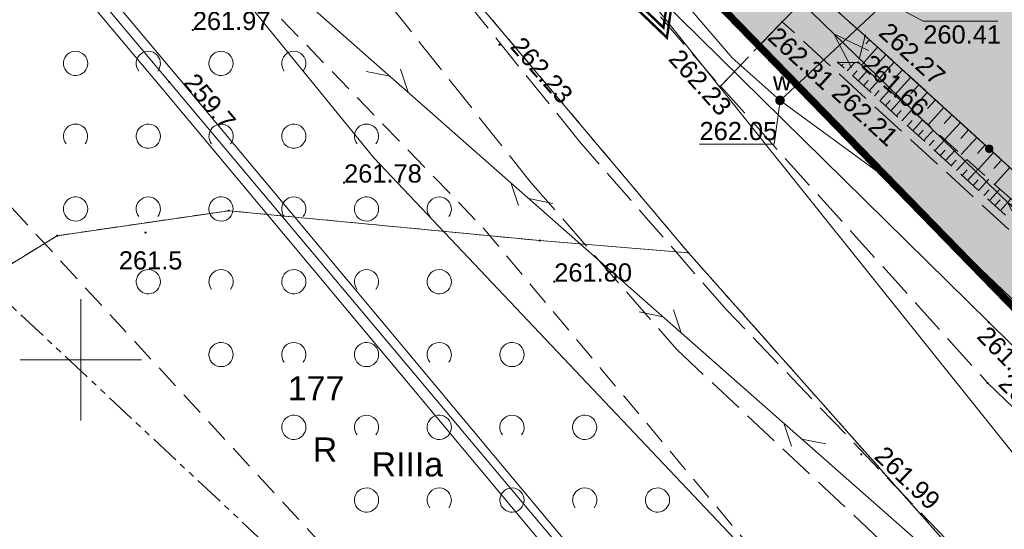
# Model space of a CAD drawing. Header units: metres. Extents: x 7427040 to 7427559, y 5541084 to 5541580.
# Tile 33 of 97: x 7427147 to 7427188, y 5541343 to 5541364. Entities that reach past the tile are written whole.
import ezdxf
from ezdxf.enums import TextEntityAlignment as Align

# ---------------------------------------------------------------- set-up
doc = ezdxf.new("R2010")
doc.units = ezdxf.units.M
doc.header["$MEASUREMENT"] = 0
for name, pattern in [('( Phantom )', [2.5, 1.25, -0.25, 0.25, -0.25, 0.25, -0.25]), ('DASHED2', [0.375, 0.25, -0.125]), ('PRZER1-1', [1, 0.5, -0.5]), ('PRZER2-1', [1.5, 1, -0.5]), ('PRZER3-1', [2, 1.5, -0.5]), ('PRZER3-2', [2.5, 1.5, -1])]:
    doc.linetypes.add(name, pattern=pattern)
doc.layers.get('0').update_dxf_attribs({"color": 4})
for name, color, linetype, lineweight in [('__OPISY', 7, 'Continuous', 0), ('_PZT_NAWIERZCHNIE_L', 7, 'Continuous', 13), ('A_granica terenu do wniosku o ULICP', 151, 'DASHED2', 40), ('E_gn_typ', 1, 'Continuous', 30), ('GEPPGD', 7, 'Continuous', 13), ('GESDZI', 7, 'Continuous', 13), ('GESDZI_O', 7, 'Continuous', 13), ('GESJOB', 7, 'Continuous', 30), ('GESKKL_O', 82, 'Continuous', 13), ('GESUZY', 96, 'Continuous', 13), ('GESUZY_O', 96, 'Continuous', 13), ('GOSRBG', 7, 'Continuous', 13), ('GSLKOG', 7, 'Continuous', 30), ('GSPWPN', 7, 'Continuous', 13), ('GSPWPN_O', 7, 'Continuous', 13), ('GSPWPS', 7, 'Continuous', 13), ('GSPWPS_O', 7, 'Continuous', 13), ('GSSKOA', 7, 'Continuous', 13), ('GSSZAD', 7, 'Continuous', 13), ('GSSZSN', 7, 'Continuous', 13), ('GULEPR', 1, 'Continuous', 13), ('GULLOB', 7, 'Continuous', 30), ('GULTPR', 30, 'Continuous', 13), ('GULWPR', 5, 'Continuous', 13), ('GUPPRZ', 7, 'Continuous', 13), ('GUPPRZ_O', 7, 'Continuous', 13), ('GUPWZA', 5, 'Continuous', 13), ('GUPWZA_O', 5, 'Continuous', 13), ('Ramka sekcyjna', 224, 'Continuous', 13)]:
    doc.layers.add(name, color=color, linetype=linetype, lineweight=lineweight)
doc.layers.add('A_chodniki_H', color=253, linetype='Continuous', lineweight=13, transparency=0.3)
doc.layers.add('A_tereny zielone', color=73, linetype='Continuous', lineweight=13, transparency=0.7)
doc.styles.add('Arial', font='arial.ttf')
doc.styles.add('GN_atrybuty', font='simplex.shx', dxfattribs={"width": 0.8})

# ---------------------------------------------------------------- blocks, each defined once
blk = doc.blocks.new('D_GEPPGD1_2')
at = {"lineweight": -2, "extrusion": (0, 0, -1)}
blk.add_hatch(color=0, dxfattribs=at).paths.add_polyline_path([(0, -0.045), (-0.013906, -0.042798), (-0.02645, -0.036406), (-0.036406, -0.02645), (-0.042798, -0.013906), (-0.045, 0), (-0.042798, 0.013906), (-0.036406, 0.02645), (-0.02645, 0.036406), (-0.013906, 0.042798), (0, 0.045), (0.013906, 0.042798), (0.02645, 0.036406), (0.036406, 0.02645), (0.042798, 0.013906), (0.045, 0), (0.042798, -0.013906), (0.036406, -0.02645), (0.02645, -0.036406), (0.013906, -0.042798)])
blk = doc.blocks.new('D_GUPPRZ1')
at = {"lineweight": -2, "extrusion": (0, 0, -1)}
blk.add_hatch(color=0, dxfattribs=at).paths.add_polyline_path([(0, -0.045), (-0.011647, -0.043467), (-0.0225, -0.038971), (-0.03182, -0.03182), (-0.038971, -0.0225), (-0.043467, -0.011647), (-0.045, 0), (-0.043467, 0.011647), (-0.038971, 0.0225), (-0.03182, 0.03182), (-0.0225, 0.038971), (-0.011647, 0.043467), (0, 0.045), (0.011647, 0.043467), (0.0225, 0.038971), (0.03182, 0.03182), (0.038971, 0.0225), (0.043467, 0.011647), (0.045, 0), (0.043467, -0.011647), (0.038971, -0.0225), (0.03182, -0.03182), (0.0225, -0.038971), (0.011647, -0.043467)])
blk = doc.blocks.new('D_GUPWZA1')
at = {"lineweight": -2, "extrusion": (0, 0, -1)}
blk.add_hatch(color=0, dxfattribs=at).paths.add_polyline_path([(0, -0.2), (-0.051764, -0.193185), (-0.1, -0.173205), (-0.141421, -0.141421), (-0.173205, -0.1), (-0.193185, -0.051764), (-0.2, 0), (-0.193185, 0.051764), (-0.173205, 0.1), (-0.141421, 0.141421), (-0.1, 0.173205), (-0.051764, 0.193185), (0, 0.2), (0.051764, 0.193185), (0.1, 0.173205), (0.141421, 0.141421), (0.173205, 0.1), (0.193185, 0.051764), (0.2, 0), (0.193185, -0.051764), (0.173205, -0.1), (0.141421, -0.141421), (0.1, -0.173205), (0.051764, -0.193185)])
blk = doc.blocks.new('D_GSPWPS1')
at = {"lineweight": -2, "extrusion": (0, 0, -1)}
blk.add_hatch(color=0, dxfattribs=at).paths.add_polyline_path([(0, -0.045), (-0.011647, -0.043467), (-0.0225, -0.038971), (-0.03182, -0.03182), (-0.038971, -0.0225), (-0.043467, -0.011647), (-0.045, 0), (-0.043467, 0.011647), (-0.038971, 0.0225), (-0.03182, 0.03182), (-0.0225, 0.038971), (-0.011647, 0.043467), (0, 0.045), (0.011647, 0.043467), (0.0225, 0.038971), (0.03182, 0.03182), (0.038971, 0.0225), (0.043467, 0.011647), (0.045, 0), (0.043467, -0.011647), (0.038971, -0.0225), (0.03182, -0.03182), (0.0225, -0.038971), (0.011647, -0.043467)])
blk = doc.blocks.new('D_GSPWPN1')
at = {"lineweight": -2, "extrusion": (0, 0, -1)}
blk.add_hatch(color=0, dxfattribs=at).paths.add_polyline_path([(0, -0.045), (-0.011647, -0.043467), (-0.0225, -0.038971), (-0.03182, -0.03182), (-0.038971, -0.0225), (-0.043467, -0.011647), (-0.045, 0), (-0.043467, 0.011647), (-0.038971, 0.0225), (-0.03182, 0.03182), (-0.0225, 0.038971), (-0.011647, 0.043467), (0, 0.045), (0.011647, 0.043467), (0.0225, 0.038971), (0.03182, 0.03182), (0.038971, 0.0225), (0.043467, 0.011647), (0.045, 0), (0.043467, -0.011647), (0.038971, -0.0225), (0.03182, -0.03182), (0.0225, -0.038971), (0.011647, -0.043467)])
blk = doc.blocks.new('D_SUTP1')
at = {"color": 0, "lineweight": -2, "flags": 128}
for points in [[(0.9325, 0), (0.0675, 0.5)], [(-0.0675, 0), (-0.9325, -0.5)]]:
    blk.add_lwpolyline(points, dxfattribs=at)
blk = doc.blocks.new('D_KOLO')
at = {"lineweight": -2, "extrusion": (0, 0, -1)}
blk.add_hatch(color=0, dxfattribs=at).paths.add_polyline_path([(0, -0.175), (-0.045293, -0.169037), (-0.0875, -0.151554), (-0.123744, -0.123744), (-0.151554, -0.0875), (-0.169037, -0.045293), (-0.175, 0), (-0.169037, 0.045293), (-0.151554, 0.0875), (-0.123744, 0.123744), (-0.0875, 0.151554), (-0.045293, 0.169037), (0, 0.175), (0.045293, 0.169037), (0.0875, 0.151554), (0.123744, 0.123744), (0.151554, 0.0875), (0.169037, 0.045293), (0.175, 0), (0.169037, -0.045293), (0.151554, -0.0875), (0.123744, -0.123744), (0.0875, -0.151554), (0.045293, -0.169037)])
blk = doc.blocks.new('D_SUEP1')
at = {"color": 0, "lineweight": -2, "flags": 128}
blk.add_lwpolyline([(-0.75, -0.5), (0.75, 0), (-0.75, 0.5)], dxfattribs=at)
blk = doc.blocks.new('D_GSSZAD1')
at = {"color": 0, "lineweight": -2, "flags": 128}
blk.add_lwpolyline([(0.5, 0), (0.490964, 0.094626), (0.464184, 0.185831), (0.420627, 0.27032), (0.361867, 0.34504), (0.290028, 0.407288), (0.207708, 0.454816), (0.117879, 0.485906), (0.023791, 0.499434), (-0.071157, 0.494911), (-0.163534, 0.4725), (-0.25, 0.433013), (-0.32743, 0.377875), (-0.393027, 0.309079), (-0.444418, 0.229113), (-0.479746, 0.140866), (-0.497736, 0.047528), (-0.497736, -0.047528), (-0.479746, -0.140866), (-0.444418, -0.229113), (-0.393027, -0.309079), (-0.32743, -0.377875), (-0.25, -0.433013), (-0.163534, -0.4725), (-0.071157, -0.494911), (0.023791, -0.499434), (0.117879, -0.485906), (0.207708, -0.454816), (0.290028, -0.407288), (0.361867, -0.34504), (0.420627, -0.27032), (0.464184, -0.185831), (0.490964, -0.094626), (0.5, 0)], close=True, dxfattribs=at)
blk = doc.blocks.new('D_GSSZAD2')
at = {"color": 0, "lineweight": -2, "flags": 128}
blk.add_lwpolyline([(-0.390312, -0.3125), (-0.445567, -0.226869), (-0.482312, -0.131814), (-0.49902, -0.031282), (-0.494998, 0.070549), (-0.470412, 0.169449), (-0.426283, 0.26131), (-0.364446, 0.342315), (-0.287468, 0.409099), (-0.198548, 0.458889), (-0.10138, 0.489614), (0, 0.5), (0.10138, 0.489614), (0.198548, 0.458889), (0.287468, 0.409099), (0.364446, 0.342315), (0.426283, 0.26131), (0.470412, 0.169449), (0.494998, 0.070549), (0.49902, -0.031282), (0.482312, -0.131814), (0.445567, -0.226869), (0.390312, -0.3125)], dxfattribs=at)
blk = doc.blocks.new('SIT-G1 BOISKO')
at = {"layer": 'GESDZI', "color": 252, "linetype": 'Continuous', "lineweight": 13, "flags": 128}
for points in [[(7427241.97, 5541307.49), (7427230.33, 5541315.24), (7427210.43, 5541329.61), (7427196.99, 5541343.41), (7427172.66, 5541368.39), (7427206.1, 5541403.07), (7427222.77, 5541419.91), (7427222.77, 5541419.91), (7427244.15, 5541442.18), (7427252.46, 5541450.31), (7427254.41, 5541453.57), (7427259.22, 5541448.94), (7427268.91, 5541439.64), (7427284.23, 5541424.73), (7427296.48, 5541413.08), (7427315.34, 5541394.75), (7427334.14, 5541376.5), (7427348.33, 5541362.8), (7427358.58, 5541352.7), (7427361.29, 5541350.08), (7427363.62, 5541347.81)], [(7427149.017, 5541397.869), (7427149.6, 5541397.01), (7427166.31, 5541376.18), (7427167.99, 5541374.1), (7427172.66, 5541368.39), (7427196.99, 5541343.41), (7427210.43, 5541329.61), (7427230.33, 5541315.24), (7427241.97, 5541307.49)], [(7427236.08, 5541299.6), (7427224.16, 5541309.39), (7427213.87, 5541317.74), (7427195.57, 5541331.32), (7427175.06, 5541354.41), (7427161.84, 5541370.1), (7427153.91, 5541380.03), (7427144.81, 5541391.44), (7427143.965, 5541392.524)], [(7427143.965, 5541392.524), (7427144.81, 5541391.44), (7427153.91, 5541380.03), (7427161.84, 5541370.1), (7427175.06, 5541354.41), (7427168.93, 5541354.91), (7427156.1, 5541356.14), (7427149.03, 5541355.11), (7427146.016, 5541353.268)], [(7427146.016, 5541353.268), (7427149.03, 5541355.11), (7427156.1, 5541356.14), (7427168.93, 5541354.91), (7427175.06, 5541354.41), (7427195.57, 5541331.32), (7427166.173, 5541334.403)]]:
    blk.add_lwpolyline(points, dxfattribs=at)
at = {"layer": 'GESJOB', "color": 252, "linetype": 'PRZER3-2', "lineweight": 13}
for points in [[(7427149.017, 5541397.869), (7427149.6, 5541397.01), (7427166.31, 5541376.18), (7427167.99, 5541374.1), (7427172.66, 5541368.39), (7427196.99, 5541343.41), (7427210.43, 5541329.61), (7427230.33, 5541315.24), (7427241.97, 5541307.49), (7427247.55, 5541303.23), (7427281.57, 5541272.99), (7427305.53, 5541250.41), (7427320.15, 5541236.27), (7427324.78, 5541228.21), (7427335.43, 5541208.11), (7427343.296, 5541192.599)], [(7427343.296, 5541192.599), (7427335.43, 5541208.11), (7427324.78, 5541228.21), (7427320.15, 5541236.27), (7427305.53, 5541250.41), (7427281.57, 5541272.99), (7427247.55, 5541303.23), (7427241.97, 5541307.49), (7427230.33, 5541315.24), (7427210.43, 5541329.61), (7427196.99, 5541343.41), (7427172.66, 5541368.39), (7427167.99, 5541374.1), (7427166.31, 5541376.18), (7427149.6, 5541397.01), (7427149.017, 5541397.869)]]:
    blk.add_lwpolyline(points, dxfattribs=at)
at = {"layer": 'GESUZY', "color": 96, "linetype": 'PRZER1-1', "lineweight": 13}
blk.add_lwpolyline([(7427172.66, 5541368.39), (7427206.1, 5541403.07), (7427222.77, 5541419.91), (7427244.15, 5541442.18), (7427252.46, 5541450.31), (7427254.41, 5541453.57), (7427259.22, 5541448.94), (7427268.91, 5541439.64), (7427284.23, 5541424.73), (7427296.48, 5541413.08), (7427315.34, 5541394.75), (7427334.14, 5541376.5), (7427348.33, 5541362.8), (7427354.64, 5541356.58), (7427273.39, 5541280.26), (7427247.55, 5541303.23), (7427241.97, 5541307.49), (7427230.33, 5541315.24), (7427210.43, 5541329.61), (7427196.99, 5541343.41), (7427172.66, 5541368.39)], close=True, dxfattribs=at)
for points in [[(7427149.017, 5541397.869), (7427149.6, 5541397.01), (7427166.31, 5541376.18), (7427167.99, 5541374.1), (7427172.66, 5541368.39), (7427196.99, 5541343.41), (7427210.43, 5541329.61), (7427230.33, 5541315.24), (7427241.97, 5541307.49)], [(7427236.08, 5541299.6), (7427224.16, 5541309.39), (7427213.87, 5541317.74), (7427195.57, 5541331.32), (7427175.06, 5541354.41), (7427161.84, 5541370.1), (7427153.91, 5541380.03), (7427144.81, 5541391.44), (7427143.965, 5541392.524)], [(7427143.965, 5541392.524), (7427144.81, 5541391.44), (7427153.91, 5541380.03), (7427161.84, 5541370.1), (7427175.06, 5541354.41), (7427168.93, 5541354.91), (7427156.1, 5541356.14), (7427149.03, 5541355.11), (7427146.016, 5541353.268)], [(7427146.016, 5541353.268), (7427149.03, 5541355.11), (7427156.1, 5541356.14), (7427168.93, 5541354.91), (7427175.06, 5541354.41), (7427195.57, 5541331.32), (7427166.173, 5541334.403)]]:
    blk.add_lwpolyline(points, dxfattribs=at)
at = {"layer": 'GOSRBG', "color": 252, "linetype": '( Phantom )', "lineweight": 13, "flags": 128}
blk.add_lwpolyline([(7427455.093, 5541312.435), (7427244.198, 5541498.57), (7427125.239, 5541372.711), (7427331.365, 5541179.81), (7427455.093, 5541312.435)], close=True, dxfattribs=at)
at = {"layer": 'GSLKOG', "color": 252, "linetype": 'Continuous', "lineweight": 13, "flags": 128}
blk.add_lwpolyline([(7427180.22, 5541365.25), (7427182.35, 5541363.35), (7427192.59, 5541354.04), (7427194.13, 5541352.7), (7427200.71, 5541346.78), (7427202.8, 5541345.7), (7427219.27, 5541330.95), (7427230.49, 5541320.85), (7427244.83, 5541307.96), (7427257.07, 5541297.01), (7427266.44, 5541288.58)], dxfattribs=at)
at = {"layer": 'GSSKOA', "color": 252, "linetype": 'PRZER3-1', "lineweight": 13}
for points in [[(7427215.39, 5541410.29), (7427203.65, 5541398.59), (7427179.98, 5541375.21), (7427179.64, 5541375.47), (7427174.65, 5541370.4), (7427180.22, 5541365.25), (7427182.35, 5541363.35), (7427192.59, 5541354.04), (7427194.13, 5541352.7), (7427200.71, 5541346.78), (7427200.71, 5541346.78), (7427205.99, 5541352.83), (7427189.68, 5541367.45), (7427190.38, 5541368.24), (7427189.77, 5541369.07), (7427188.92, 5541368.13), (7427184.92, 5541371.82), (7427184.71, 5541375.16), (7427186.78, 5541377.78), (7427205.72, 5541396.49), (7427217.81, 5541408.93)], [(7427142.386, 5541390.853), (7427148.11, 5541383.49), (7427157.73, 5541370.95), (7427168.56, 5541357.31), (7427174.58, 5541350.42), (7427185.67, 5541340.04), (7427196.81, 5541331.78), (7427197.44, 5541331.01), (7427208.64, 5541320.51), (7427227.5, 5541306.34)], [(7427228.09, 5541307), (7427209.62, 5541321.59), (7427197.48, 5541331.8), (7427187.07, 5541341.16), (7427176.65, 5541352.04), (7427170.57, 5541358.99), (7427159.7, 5541372.47), (7427150.32, 5541384.6), (7427144.182, 5541392.753)], [(7427228.09, 5541307), (7427209.62, 5541321.59), (7427197.48, 5541331.8), (7427187.07, 5541341.16), (7427176.65, 5541352.04), (7427170.57, 5541358.99), (7427159.7, 5541372.47), (7427150.32, 5541384.6), (7427154.54, 5541388.5), (7427158.75, 5541382.74), (7427163.48, 5541376.66), (7427164.48, 5541375.36), (7427171.29, 5541367.16), (7427176.38, 5541361.27), (7427187.4, 5541349.04), (7427192.2, 5541344.46), (7427197.03, 5541339.81), (7427214.8, 5541324.94), (7427228.08, 5541314.4), (7427243.84, 5541302.38)]]:
    blk.add_lwpolyline(points, dxfattribs=at)
for points in [[(7427174.65, 5541370.4), (7427171.29, 5541367.16), (7427176.38, 5541361.27), (7427178.93, 5541363.93), (7427180.22, 5541365.25), (7427174.65, 5541370.4)], [(7427214.8, 5541324.94), (7427215.59, 5541325.82), (7427217.85, 5541328.41), (7427200.64, 5541343.9), (7427191.23, 5541352.66), (7427178.93, 5541363.93), (7427176.38, 5541361.27), (7427187.4, 5541349.04), (7427192.2, 5541344.46), (7427197.03, 5541339.81), (7427214.8, 5541324.94)]]:
    blk.add_lwpolyline(points, close=True, dxfattribs=at)
at = {"layer": 'GSSZAD', "color": 252, "linetype": 'PRZER2-1', "lineweight": 13}
for points in [[(7427137.422, 5541385.601), (7427166.6, 5541355.43), (7427189.15, 5541328.5), (7427197.7, 5541321.37), (7427231.49, 5541298.29), (7427219.484, 5541284.512)], [(7427174.236, 5541326.857), (7427135.03, 5541369.42), (7427134.062, 5541364.454)]]:
    blk.add_lwpolyline(points, dxfattribs=at)
at = {"layer": 'GSSZSN', "color": 252, "linetype": 'PRZER2-1', "lineweight": 13}
for points in [[(7427191.89, 5541353.48), (7427192.59, 5541354.04), (7427182.35, 5541363.35), (7427182.07, 5541362.25), (7427191.89, 5541353.48)], [(7427191.47, 5541352.93), (7427181.23, 5541362.25), (7427182.07, 5541362.25), (7427191.89, 5541353.48), (7427191.47, 5541352.93)]]:
    blk.add_lwpolyline(points, close=True, dxfattribs=at)
at = {"layer": 'GSSZSN', "color": 252, "linetype": 'Continuous', "lineweight": 13, "flags": 128}
for points in [[(7427182.526, 5541363.19), (7427182.376, 5541363.024)], [(7427182.194, 5541362.139), (7427182.867, 5541362.88)], [(7427183.208, 5541362.57), (7427182.873, 5541362.201)], [(7427181.382, 5541362.112), (7427181.444, 5541362.181)], [(7427181.607, 5541361.907), (7427181.92, 5541362.25)], [(7427182.881, 5541361.525), (7427183.549, 5541362.26)], [(7427181.833, 5541361.701), (7427182.024, 5541361.911)], [(7427182.059, 5541361.495), (7427182.443, 5541361.917)], [(7427183.89, 5541361.95), (7427183.558, 5541361.584)], [(7427182.285, 5541361.29), (7427182.478, 5541361.502)], [(7427182.511, 5541361.084), (7427182.898, 5541361.51)], [(7427183.569, 5541360.911), (7427184.231, 5541361.64)], [(7427184.572, 5541361.33), (7427184.242, 5541360.967)], [(7427182.737, 5541360.879), (7427182.931, 5541361.093)], [(7427182.962, 5541360.673), (7427183.354, 5541361.103)], [(7427184.256, 5541360.298), (7427184.913, 5541361.02)], [(7427183.188, 5541360.468), (7427183.385, 5541360.684)], [(7427183.414, 5541360.262), (7427183.809, 5541360.697)], [(7427185.254, 5541360.71), (7427184.927, 5541360.35)], [(7427183.64, 5541360.057), (7427183.839, 5541360.275)], [(7427183.866, 5541359.851), (7427184.265, 5541360.29)], [(7427184.944, 5541359.684), (7427185.595, 5541360.4)], [(7427184.092, 5541359.645), (7427184.292, 5541359.866)], [(7427184.317, 5541359.44), (7427184.721, 5541359.883)], [(7427185.936, 5541360.09), (7427185.612, 5541359.733)], [(7427185.631, 5541359.07), (7427186.277, 5541359.78)], [(7427184.543, 5541359.234), (7427184.746, 5541359.457)], [(7427184.769, 5541359.029), (7427185.176, 5541359.476)], [(7427186.618, 5541359.47), (7427186.296, 5541359.116)], [(7427184.995, 5541358.823), (7427185.199, 5541359.048)], [(7427185.221, 5541358.618), (7427185.632, 5541359.069)], [(7427186.318, 5541358.456), (7427186.959, 5541359.16)], [(7427185.447, 5541358.412), (7427185.653, 5541358.639)], [(7427185.672, 5541358.207), (7427186.087, 5541358.662)], [(7427187.3, 5541358.85), (7427186.981, 5541358.499)], [(7427187.006, 5541357.842), (7427187.64, 5541358.54)], [(7427185.898, 5541358.001), (7427186.107, 5541358.23)], [(7427186.124, 5541357.796), (7427186.543, 5541358.255)], [(7427187.981, 5541358.23), (7427187.665, 5541357.883)], [(7427186.35, 5541357.59), (7427186.56, 5541357.821)], [(7427186.576, 5541357.384), (7427186.998, 5541357.849)], [(7427187.693, 5541357.228), (7427188.322, 5541357.92)], [(7427186.802, 5541357.179), (7427187.014, 5541357.412)], [(7427187.028, 5541356.973), (7427187.454, 5541357.442)], [(7427187.253, 5541356.768), (7427187.468, 5541357.003)], [(7427187.479, 5541356.562), (7427187.909, 5541357.035)], [(7427187.705, 5541356.357), (7427187.921, 5541356.594)], [(7427187.931, 5541356.151), (7427188.365, 5541356.628)]]:
    blk.add_lwpolyline(points, dxfattribs=at)
at = {"layer": 'GULEPR', "color": 1, "linetype": 'Continuous', "lineweight": 13, "flags": 128}
blk.add_lwpolyline([(7427167.465, 5541376.615), (7427192.37, 5541352.47), (7427218.7, 5541328.9), (7427242.8, 5541307.27), (7427270.33, 5541282.39), (7427295.76, 5541259.11), (7427296.495, 5541258.46)], dxfattribs=at)
at = {"layer": 'GULLOB', "color": 252, "linetype": 'Continuous', "lineweight": 13, "flags": 128}
for points in [[(7427143.646, 5541392.187), (7427145.68, 5541389.41), (7427155.42, 5541377.06), (7427156.07, 5541376.56), (7427161.68, 5541380.12), (7427162.59, 5541379.92), (7427172.13, 5541366.63), (7427187.45, 5541351.54), (7427196.58, 5541342.56), (7427212.69, 5541327.94), (7427224.48, 5541318.48), (7427233.85, 5541311.06), (7427228.99, 5541305.78)], [(7427169.735, 5541342.305), (7427169.849, 5541342.477), (7427169.423, 5541342.676), (7427153.65, 5541361.45), (7427142.48, 5541374.73), (7427135.402, 5541383.464)]]:
    blk.add_lwpolyline(points, dxfattribs=at)
at = {"layer": 'GULTPR', "color": 30, "linetype": 'Continuous', "lineweight": 13, "flags": 128}
for points in [[(7427147.925, 5541396.714), (7427160.79, 5541380.08), (7427172.77, 5541365.73), (7427189.7, 5541344.59), (7427199.87, 5541334.94), (7427213.89, 5541323.55), (7427227.66, 5541313.41), (7427237.41, 5541307.29), (7427244.89, 5541301.8), (7427255.3, 5541292.78), (7427280.97, 5541270.3), (7427294.36, 5541257.17), (7427307.47, 5541246.36), (7427319.95, 5541234.27), (7427324.38, 5541225.76), (7427330.33, 5541215.04), (7427332.71, 5541211.01), (7427342.288, 5541191.518)], [(7427143.646, 5541392.187), (7427145.68, 5541389.41), (7427155.42, 5541377.06), (7427156.07, 5541376.56), (7427161.68, 5541380.12), (7427162.59, 5541379.92), (7427172.13, 5541366.63), (7427187.45, 5541351.54), (7427196.58, 5541342.56), (7427212.69, 5541327.94), (7427224.48, 5541318.48), (7427233.85, 5541311.06), (7427228.99, 5541305.78)], [(7427138.991, 5541387.261), (7427150.53, 5541372.9), (7427155.73, 5541366.13), (7427162.09, 5541358.32), (7427176.98, 5541342.6), (7427191.6, 5541326.99), (7427203.91, 5541316.59), (7427217.91, 5541304.45), (7427233.53, 5541291.77), (7427239.55, 5541285.78), (7427268.11, 5541261.04), (7427295.3, 5541233.72), (7427304.46, 5541225.14), (7427314.32, 5541214.51), (7427329.59, 5541188.64), (7427333.274, 5541181.856)], [(7427158.4, 5541365.52), (7427184.1, 5541342.89), (7427194.31, 5541333.89)]]:
    blk.add_lwpolyline(points, dxfattribs=at)
at = {"layer": 'GULWPR', "color": 5, "linetype": 'Continuous', "lineweight": 13, "flags": 128}
for points in [[(7427178.84, 5541360.69), (7427183.96, 5541365.47), (7427185.24, 5541366.83), (7427183.97, 5541374.4), (7427189.88, 5541381.29), (7427224.7, 5541415.64), (7427235.11, 5541425.16)], [(7427262.33, 5541288.74), (7427251.79, 5541298.05), (7427241.85, 5541305.96), (7427227.24, 5541317.81), (7427216.64, 5541326.49), (7427199.58, 5541341.84), (7427190.52, 5541350.49), (7427183.1, 5541357.58), (7427178.84, 5541360.69), (7427176.86, 5541362.44), (7427171.63, 5541368.56), (7427170.62, 5541370.21), (7427169.94, 5541372.96), (7427168.58, 5541379.03), (7427173.96, 5541393.42), (7427180.85, 5541411.07), (7427181.27, 5541412.2), (7427184.67, 5541415.98), (7427185.48, 5541416.11)], [(7427135.679, 5541383.757), (7427142.788, 5541374.985), (7427153.957, 5541361.707), (7427185.885, 5541323.493), (7427204.157, 5541307.996), (7427224.746, 5541290.888)], [(7427135.124, 5541383.17), (7427142.172, 5541374.475), (7427153.343, 5541361.193), (7427185.315, 5541322.927), (7427203.643, 5541307.384), (7427224.234, 5541290.272)]]:
    blk.add_lwpolyline(points, dxfattribs=at)
at = {"layer": 'GUPPRZ_O', "color": 5, "linetype": 'Continuous', "lineweight": 13, "flags": 128}
for points in [[(7427182.68, 5541365.05), (7427184.75, 5541363.952), (7427187.83, 5541363.952)], [(7427178.84, 5541360.69), (7427178.6, 5541358.877), (7427175.52, 5541358.877)]]:
    blk.add_lwpolyline(points, dxfattribs=at)
at = {"layer": 'Ramka sekcyjna', "color": 252, "linetype": 'Continuous', "lineweight": 13, "flags": 128}
for points in [[(7427150, 5541347.5), (7427150, 5541352.5)], [(7427152.5, 5541350), (7427147.5, 5541350)]]:
    blk.add_lwpolyline(points, dxfattribs=at)
at = {"layer": 'GEPPGD', "color": 7, "linetype": 'Continuous', "lineweight": 13}
for p in [(7427156.1, 5541356.14), (7427149.03, 5541355.11), (7427168.93, 5541354.91), (7427175.06, 5541354.41)]:
    blk.add_blockref('D_GEPPGD1_2', p, dxfattribs=at)
at = {"layer": 'GSLKOG', "color": 7, "linetype": 'Continuous', "lineweight": 13, "rotation": 317.72352613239}
blk.add_blockref('D_KOLO', (7427187.47, 5541358.695), dxfattribs=at)
blk.add_blockref('D_KOLO', (7427187.47, 5541358.695), dxfattribs=at)
at = {"layer": 'GSPWPN', "color": 7, "linetype": 'Continuous', "lineweight": 13}
blk.add_blockref('D_GSPWPN1', (7427152.67, 5541355.24), dxfattribs=at)
at = {"layer": 'GSPWPS', "color": 7, "linetype": 'Continuous', "lineweight": 13}
for p in [(7427178.93, 5541363.93), (7427154.62, 5541363.59), (7427182.35, 5541363.35), (7427167.27, 5541362.98), (7427181.23, 5541362.25), (7427182.07, 5541362.25), (7427176.38, 5541361.27), (7427160.86, 5541357.3), (7427169.53, 5541353.22), (7427187.4, 5541349.04), (7427182.19, 5541346.1)]:
    blk.add_blockref('D_GSPWPS1', p, dxfattribs=at)
at = {"layer": 'GSSZAD', "color": 7, "linetype": 'Continuous', "lineweight": 13}
for name, p in [('D_GSSZAD1', (7427149.785, 5541362.212)), ('D_GSSZAD2', (7427152.785, 5541362.212)), ('D_GSSZAD1', (7427155.785, 5541362.212)), ('D_GSSZAD2', (7427158.785, 5541362.212)), ('D_GSSZAD2', (7427149.785, 5541359.212)), ('D_GSSZAD1', (7427152.785, 5541359.212)), ('D_GSSZAD2', (7427155.785, 5541359.212)), ('D_GSSZAD1', (7427158.785, 5541359.212)), ('D_GSSZAD2', (7427161.785, 5541359.212)), ('D_GSSZAD1', (7427149.785, 5541356.212)), ('D_GSSZAD2', (7427152.785, 5541356.212)), ('D_GSSZAD1', (7427155.785, 5541356.212)), ('D_GSSZAD2', (7427158.785, 5541356.212)), ('D_GSSZAD1', (7427161.785, 5541356.212)), ('D_GSSZAD2', (7427164.785, 5541356.212)), ('D_GSSZAD1', (7427152.785, 5541353.212)), ('D_GSSZAD2', (7427155.785, 5541353.212)), ('D_GSSZAD1', (7427158.785, 5541353.212)), ('D_GSSZAD2', (7427161.785, 5541353.212)), ('D_GSSZAD1', (7427164.785, 5541353.212)), ('D_GSSZAD1', (7427155.785, 5541350.212)), ('D_GSSZAD2', (7427158.785, 5541350.212)), ('D_GSSZAD1', (7427161.785, 5541350.212)), ('D_GSSZAD2', (7427164.785, 5541350.212)), ('D_GSSZAD1', (7427167.785, 5541350.212)), ('D_GSSZAD1', (7427158.785, 5541347.212)), ('D_GSSZAD2', (7427161.785, 5541347.212)), ('D_GSSZAD1', (7427164.785, 5541347.212)), ('D_GSSZAD2', (7427167.785, 5541347.212)), ('D_GSSZAD1', (7427170.785, 5541347.212)), ('D_GSSZAD1', (7427161.785, 5541344.212)), ('D_GSSZAD2', (7427164.785, 5541344.212)), ('D_GSSZAD1', (7427167.785, 5541344.212)), ('D_GSSZAD2', (7427170.785, 5541344.212)), ('D_GSSZAD1', (7427173.785, 5541344.212))]:
    blk.add_blockref(name, p, dxfattribs=at)
at = {"layer": 'GULEPR', "color": 1, "linetype": 'Continuous', "lineweight": 13, "rotation": 135.8876923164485}
for p in [(7427181.6, 5541362.911), (7427188.78, 5541355.95)]:
    blk.add_blockref('D_SUEP1', p, dxfattribs=at)
at = {"layer": 'GULTPR', "color": 30, "linetype": 'Continuous', "lineweight": 13}
for p, rotation in [((7427162.807, 5541361.64), 318.6346375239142), ((7427168.436, 5541356.683), 138.6346375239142), ((7427174.064, 5541351.727), 318.6346375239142), ((7427179.693, 5541346.77), 138.6346375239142)]:
    blk.add_blockref('D_SUTP1', p, dxfattribs=dict(at, rotation=rotation))
at = {"layer": 'GUPPRZ', "color": 5, "linetype": 'Continuous', "lineweight": 13}
for p in [(7427153.65, 5541361.45), (7427178.84, 5541360.69)]:
    blk.add_blockref('D_GUPPRZ1', p, dxfattribs=at)
at = {"layer": 'GUPPRZ', "color": 30, "linetype": 'Continuous', "lineweight": 13}
blk.add_blockref('D_GUPPRZ1', (7427187.45, 5541351.54), dxfattribs=at)
at = {"layer": 'GUPWZA', "color": 5, "linetype": 'Continuous', "lineweight": 13, "rotation": 135.4061406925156}
blk.add_blockref('D_GUPWZA1', (7427178.84, 5541360.69), dxfattribs=at)
at = {"layer": 'GESDZI_O', "color": 252, "linetype": 'Continuous', "lineweight": 13, "style": 'Arial'}
blk.add_text('177', height=1, dxfattribs=at).set_placement((7427158.541, 5541348.32))
at = {"layer": 'GESKKL_O', "color": 82, "linetype": 'Continuous', "lineweight": 13, "style": 'Arial'}
blk.add_text('RIIIa', height=1, dxfattribs=at).set_placement((7427161.996, 5541345.187))
at = {"layer": 'GESUZY_O', "color": 96, "linetype": 'Continuous', "lineweight": 13, "style": 'Arial'}
blk.add_text('R', height=1, dxfattribs=at).set_placement((7427159.571, 5541345.794))
at = {"layer": 'GSPWPN_O', "color": 252, "linetype": 'Continuous', "lineweight": 13, "style": 'Arial'}
blk.add_text('261.5', height=0.75, dxfattribs=at).set_placement((7427151.57, 5541353.72))
at = {"layer": 'GSPWPS_O', "color": 252, "linetype": 'Continuous', "lineweight": 13, "style": 'Arial'}
for s, p in [('261.97', (7427154.62, 5541363.59)), ('261.78', (7427160.86, 5541357.3)), ('261.80', (7427169.53, 5541353.22))]:
    blk.add_text(s, height=0.75, dxfattribs=at).set_placement(p)
for s, rotation, p in [('262.27', 317.7235, (7427182.859, 5541363.408)), ('262.31', 317.5022, (7427178.28, 5541363.228)), ('262.23', 311.473, (7427167.674, 5541362.884)), ('262.23', 312.0208, (7427174.201, 5541362.371)), ('261.66', 318.2327, (7427182.156, 5541362.086)), ('262.21', 317.5022, (7427180.917, 5541360.908)), ('262.07', 316.215, (7427187.794, 5541348.953)), ('261.99', 316.3859, (7427182.68, 5541345.96))]:
    blk.add_text(s, height=0.75, rotation=rotation, dxfattribs=at).set_placement(p)
at = {"layer": 'GUPPRZ_O', "color": 5, "linetype": 'Continuous', "lineweight": 13, "style": 'Arial'}
for s, p in [('260.41', (7427184.75, 5541363.03)), ('262.05', (7427175.52, 5541359.05))]:
    blk.add_text(s, height=0.75, dxfattribs=at).set_placement(p)
blk.add_text('259.7', height=0.75, rotation=309.981, dxfattribs=at).set_placement((7427154.19, 5541361.4))
at = {"layer": 'GUPPRZ_O', "color": 30, "linetype": 'Continuous', "lineweight": 13, "style": 'Arial'}
blk.add_text('261.1', height=0.75, rotation=314.8219, dxfattribs=at).set_placement((7427186.91, 5541350.922))
at = {"layer": 'GUPWZA_O', "color": 5, "linetype": 'Continuous', "lineweight": 13, "style": 'Arial'}
blk.add_text('w', height=0.75, dxfattribs=at).set_placement((7427178.55, 5541361.1))
blk = doc.blocks.new('PZT 1 BOISKO')
at = {"layer": 'A_chodniki_H'}
h = blk.add_hatch(dxfattribs=at)
h.set_pattern_fill('GENERAL_HEXAGON', color=256, pattern_type=2)
h.set_pattern_definition([(258.63756, (7427116.40293, 5541359.69487), (0.31839488, -0.0639825), [0.1875, -0.375]), (18.63756, (7427116.40293, 5541359.69487), (-0.10378698, 0.3077293), [0.1875, -0.375]), (318.63756, (7427116.366, 5541359.51105), (0.2146079, 0.2437468), [0.1875, -0.375])])
h.paths.add_polyline_path([(7427312.886, 5541243.296), (7427318.546, 5541237.821), (7427318.49, 5541238.43), (7427319.15, 5541240.43), (7427320.48, 5541241.81), (7427326.5, 5541247.52), (7427335.07, 5541252.64), (7427336.85, 5541254), (7427338.44, 5541255.52), (7427341.9, 5541251.93), (7427352.26, 5541261.86), (7427350.51, 5541263.66), (7427364.25, 5541276.73), (7427384.85, 5541296.39), (7427386.58, 5541294.57), (7427400.33, 5541309.31), (7427386.39, 5541323.91), (7427384.86, 5541322.51), (7427383.48, 5541321.65), (7427381.81, 5541321.37), (7427380.25, 5541322.03), (7427379.36, 5541322.8), (7427365.08, 5541337.79), (7427363.83, 5541336.54), (7427352.19, 5541348.62), (7427344.66, 5541341.63), (7427333.96, 5541352.05), (7427333.2, 5541352.27), (7427330.14, 5541355.32), (7427329.45, 5541354.65), (7427313.14, 5541370.37), (7427299.43, 5541383.63), (7427279.18, 5541403.15), (7427279.16, 5541407.3), (7427277.41, 5541408.96), (7427269.89, 5541416.27), (7427269.12, 5541416.97), (7427261.75, 5541424.2), (7427262.8, 5541425.24), (7427270.14, 5541432.76), (7427260.46, 5541442.38), (7427263.413, 5541444.916), (7427262.182, 5541446.098), (7427261.31, 5541446.04), (7427254.6, 5541451.9), (7427253.84, 5541451.05), (7427260.89, 5541444.87), (7427250.46, 5541432.98), (7427243.069, 5541439.459), (7427239.97, 5541435.86), (7427241.49, 5541434.47), (7427237.09, 5541433.1), (7427215.39, 5541410.29), (7427203.65, 5541398.59), (7427179.98, 5541375.21), (7427179.64, 5541375.47), (7427174.622, 5541370.425), (7427172.66, 5541368.39), (7427177.975, 5541362.933), (7427178.93, 5541363.93), (7427180.22, 5541365.25), (7427182.35, 5541363.35), (7427184.913, 5541361.02), (7427189.686, 5541356.68), (7427192.59, 5541354.04), (7427194.13, 5541352.7), (7427200.71, 5541346.78), (7427205.99, 5541352.83), (7427189.68, 5541367.45), (7427190.38, 5541368.24), (7427189.77, 5541369.07), (7427188.92, 5541368.13), (7427184.92, 5541371.82), (7427184.71, 5541375.16), (7427186.78, 5541377.78), (7427205.72, 5541396.49), (7427217.81, 5541408.93), (7427235.67, 5541427.08), (7427241.49, 5541428.41), (7427249.5, 5541429.45), (7427248.26, 5541428.16), (7427251.32, 5541425.57), (7427252.19, 5541426.68), (7427250.75, 5541427.87), (7427251.26, 5541428.48), (7427255.82, 5541428.46), (7427262.97, 5541421.54), (7427277.72, 5541407.27), (7427277.779, 5541403.101), (7427298.73, 5541382.85), (7427312.44, 5541369.59), (7427328.68, 5541353.98), (7427342.95, 5541340.01), (7427298.49, 5541297.32), (7427325.08, 5541269.7), (7427323.12, 5541267.86), (7427330.09, 5541260.41), (7427328.58, 5541258.61), (7427322.112, 5541252.376), (7427321.745, 5541252.036), (7427321.378, 5541251.695), (7427321.012, 5541251.355), (7427317.72, 5541248.3), (7427319.57, 5541246.44), (7427330.31, 5541256.89), (7427333.96, 5541260.42), (7427335.79, 5541258.5), (7427333.98, 5541256.76), (7427324.47, 5541250.91), (7427323.95, 5541250.54), (7427319.57, 5541246.44), (7427319.57, 5541246.44), (7427317.84, 5541244.85), (7427316.18, 5541243.72), (7427314.75, 5541243.25)])
h.paths.add_polyline_path([(7427348.56, 5541343.21), (7427374.12, 5541316.56), (7427373.58, 5541316.05), (7427373.09, 5541316.57), (7427371.44, 5541315.01), (7427371.94, 5541314.48), (7427371.41, 5541313.98), (7427370.92, 5541314.51), (7427369.27, 5541312.95), (7427371.954, 5541310.144), (7427376.93, 5541304.94), (7427337.53, 5541267.44), (7427337.19, 5541267.77), (7427339.16, 5541269.65), (7427331.87, 5541277.15), (7427330.23, 5541275.6), (7427330.76, 5541275.04), (7427330.229, 5541274.539), (7427329.71, 5541275.09), (7427328.06, 5541273.52), (7427328.58, 5541272.97), (7427328.05, 5541272.46), (7427327.53, 5541273.01), (7427325.88, 5541271.45), (7427326.42, 5541270.89), (7427325.87, 5541270.38), (7427300.32, 5541297.07), (7427300.86, 5541297.58), (7427301.361, 5541297.051), (7427303.061, 5541298.659), (7427302.531, 5541299.221), (7427303.049, 5541299.711), (7427303.57, 5541299.16), (7427305.22, 5541300.73), (7427304.69, 5541301.3), (7427305.2, 5541301.78), (7427305.72, 5541301.23), (7427307.37, 5541302.8), (7427306.85, 5541303.36), (7427307.37, 5541303.85), (7427307.88, 5541303.31), (7427309.56, 5541304.89), (7427309.02, 5541305.45), (7427309.55, 5541305.95), (7427310.09, 5541305.39), (7427311.73, 5541306.95), (7427311.18, 5541307.52), (7427311.71, 5541308.03), (7427312.26, 5541307.45), (7427313.89, 5541309), (7427313.36, 5541309.56), (7427313.89, 5541310.06), (7427314.41, 5541309.51), (7427316.06, 5541311.08), (7427315.53, 5541311.64), (7427316.06, 5541312.15), (7427316.58, 5541311.6), (7427318.22, 5541313.16), (7427317.7, 5541313.72), (7427318.22, 5541314.22), (7427318.75, 5541313.66), (7427320.41, 5541315.24), (7427319.88, 5541315.8), (7427320.4, 5541316.29), (7427320.92, 5541315.74), (7427322.56, 5541317.29), (7427322.02, 5541317.85), (7427322.56, 5541318.36), (7427323.08, 5541317.81), (7427324.73, 5541319.37), (7427324.21, 5541319.92), (7427324.73, 5541320.42), (7427325.25, 5541319.87), (7427326.9, 5541321.44), (7427326.37, 5541322), (7427326.9, 5541322.51), (7427327.43, 5541321.95), (7427329.07, 5541323.51), (7427328.54, 5541324.08), (7427329.06, 5541324.58), (7427329.59, 5541324.03), (7427331.23, 5541325.59), (7427330.7, 5541326.14), (7427331.23, 5541326.64), (7427331.75, 5541326.1), (7427333.39, 5541327.65), (7427332.86, 5541328.2), (7427333.4, 5541328.71), (7427333.92, 5541328.17), (7427335.55, 5541329.71), (7427335.02, 5541330.26), (7427335.55, 5541330.76), (7427336.07, 5541330.21), (7427337.73, 5541331.79), (7427337.2, 5541332.35), (7427337.73, 5541332.84), (7427338.25, 5541332.29), (7427339.88, 5541333.85), (7427339.36, 5541334.4), (7427339.88, 5541334.9), (7427340.39, 5541334.36), (7427342.06, 5541335.94), (7427341.54, 5541336.49), (7427342.05, 5541336.97), (7427342.56, 5541336.43), (7427344.22, 5541338), (7427343.69, 5541338.56), (7427344.21, 5541339.06), (7427344.73, 5541338.52), (7427346.38, 5541340.08), (7427345.85, 5541340.64), (7427346.38, 5541341.14), (7427346.91, 5541340.59), (7427348.55, 5541342.14), (7427348.02, 5541342.7)], flags=16)
h.paths.add_polyline_path([(7427351.57, 5541345.94), (7427362.15, 5541334.94), (7427360.65, 5541333.528), (7427359.66, 5541332.72), (7427349.201, 5541343.629)], flags=16)
h.paths.add_polyline_path([(7427367.98, 5541328.49), (7427369.23, 5541327.62), (7427376.47, 5541320.1), (7427377.44, 5541318.27), (7427377.4, 5541316.06), (7427376.82, 5541314.84), (7427376.01, 5541315.63), (7427373.453, 5541318.311), (7427370.115, 5541321.81), (7427364.079, 5541328.138), (7427365.353, 5541328.772)], flags=16)
at = {"layer": 'A_tereny zielone'}
h = blk.add_hatch(color=256, dxfattribs=at)
h.paths.add_polyline_path([(7427200.71, 5541346.78), (7427200.71, 5541346.78), (7427200.736, 5541346.809)], flags=0)
h.paths.add_polyline_path([(7427314.75, 5541243.25), (7427312.886, 5541243.296), (7427305.53, 5541250.41), (7427281.57, 5541272.99), (7427247.55, 5541303.23), (7427241.97, 5541307.49), (7427230.33, 5541315.24), (7427210.43, 5541329.61), (7427177.975, 5541362.933), (7427178.93, 5541363.93), (7427180.22, 5541365.25), (7427182.35, 5541363.35), (7427184.913, 5541361.02), (7427189.686, 5541356.68), (7427192.59, 5541354.04), (7427194.13, 5541352.7), (7427200.71, 5541346.78), (7427200.544, 5541346.593), (7427218.723, 5541330.374), (7427229.982, 5541320.145), (7427239.784, 5541311.223), (7427244.205, 5541307.422), (7427256.542, 5541296.284), (7427271.974, 5541282.343), (7427283.434, 5541272.283), (7427296.374, 5541260.713), (7427298.604, 5541258.763), (7427306.203, 5541251.914), (7427314.133, 5541244.814), (7427314.467, 5541245.186), (7427306.537, 5541252.286), (7427298.936, 5541259.137), (7427296.706, 5541261.087), (7427283.766, 5541272.657), (7427272.306, 5541282.717), (7427256.878, 5541296.656), (7427244.535, 5541307.798), (7427240.116, 5541311.597), (7427230.318, 5541320.515), (7427219.057, 5541330.746), (7427200.876, 5541346.967), (7427200.736, 5541346.809), (7427205.99, 5541352.83), (7427189.68, 5541367.45), (7427190.38, 5541368.24), (7427189.77, 5541369.07), (7427188.92, 5541368.13), (7427184.92, 5541371.82), (7427184.71, 5541375.16), (7427186.78, 5541377.78), (7427205.72, 5541396.49), (7427217.81, 5541408.93), (7427235.67, 5541427.08), (7427241.49, 5541428.41), (7427249.5, 5541429.45), (7427248.26, 5541428.16), (7427251.32, 5541425.57), (7427252.19, 5541426.68), (7427250.75, 5541427.87), (7427251.26, 5541428.48), (7427255.82, 5541428.46), (7427262.97, 5541421.54), (7427277.72, 5541407.27), (7427277.779, 5541403.101), (7427298.73, 5541382.85), (7427312.44, 5541369.59), (7427328.68, 5541353.98), (7427342.95, 5541340.01), (7427298.49, 5541297.32), (7427325.08, 5541269.7), (7427323.12, 5541267.86), (7427330.09, 5541260.41), (7427328.58, 5541258.61), (7427322.112, 5541252.376), (7427321.745, 5541252.036), (7427321.378, 5541251.695), (7427321.012, 5541251.355), (7427317.72, 5541248.3), (7427319.57, 5541246.44), (7427317.84, 5541244.85), (7427316.18, 5541243.72)], flags=16)
h.paths.add_polyline_path([(7427279.789, 5541298.079), (7427200.756, 5541374.589), (7427248.054, 5541423.446), (7427327.086, 5541346.936)], flags=16)
h.paths.add_polyline_path([(7427211, 5541358.15), (7427208.002, 5541361.208), (7427208.7, 5541361.93), (7427211.709, 5541358.841)], flags=16)
h.paths.add_polyline_path([(7427242.27, 5541322.8), (7427220.96, 5541343.02), (7427222.19, 5541344.44), (7427225.27, 5541344.56), (7427244.9, 5541325.62)], flags=16)
h.paths.add_polyline_path([(7427258.65, 5541312.37), (7427255.62, 5541315.32), (7427256.31, 5541316.03), (7427259.4, 5541313)], flags=16)
h.paths.add_polyline_path([(7427315.454, 5541247.72), (7427315.106, 5541248.08), (7427322.406, 5541255.13), (7427322.754, 5541254.77)], flags=16)
at = {"layer": '__OPISY', "const_width": 0.1, "flags": 128}
for points in [[(7427172.547, 5541364.828), (7427174.453, 5541365.196), (7427174.175, 5541363.275), (7427172.547, 5541364.828)], [(7427172.965, 5541364.705), (7427174.215, 5541364.947), (7427174.032, 5541363.687), (7427172.965, 5541364.705)]]:
    blk.add_lwpolyline(points, close=True, dxfattribs=at)
at = {"layer": '_PZT_NAWIERZCHNIE_L', "flags": 128}
blk.add_lwpolyline([(7427189.686, 5541356.68), (7427184.913, 5541361.02), (7427182.35, 5541363.35), (7427180.22, 5541365.25), (7427178.93, 5541363.93), (7427177.975, 5541362.933), (7427172.66, 5541368.39), (7427174.622, 5541370.425), (7427179.64, 5541375.47), (7427179.98, 5541375.21), (7427203.65, 5541398.59)], dxfattribs=at)
blk.add_lwpolyline([(7427189.686, 5541356.68), (7427184.913, 5541361.02), (7427182.35, 5541363.35), (7427180.22, 5541365.25), (7427178.93, 5541363.93), (7427177.975, 5541362.933), (7427172.66, 5541368.39), (7427174.622, 5541370.425), (7427179.64, 5541375.47), (7427179.98, 5541375.21), (7427203.65, 5541398.59)], dxfattribs=at)
at = {"layer": 'A_granica terenu do wniosku o ULICP', "ltscale": 5, "const_width": 0.3, "flags": 128}
blk.add_lwpolyline([(7427254.41, 5541453.57), (7427252.46, 5541450.31), (7427244.15, 5541442.18), (7427222.77, 5541419.91), (7427206.1, 5541403.07), (7427172.66, 5541368.39), (7427210.43, 5541329.61), (7427230.33, 5541315.24), (7427241.97, 5541307.49), (7427247.55, 5541303.23), (7427281.57, 5541272.99), (7427305.53, 5541250.41), (7427320.15, 5541236.27), (7427324.78, 5541228.21), (7427327.9, 5541231.44), (7427332.02, 5541235.75), (7427345.01, 5541249.37), (7427360.53, 5541265.49), (7427365.33, 5541270.24), (7427367.48, 5541272.62), (7427383.24, 5541290.03), (7427402.05, 5541310.46), (7427396.7, 5541315.71), (7427378.19, 5541333.92), (7427374.211, 5541337.709), (7427366.52, 5541345.04), (7427363.62, 5541347.81), (7427361.29, 5541350.08), (7427358.58, 5541352.7), (7427348.33, 5541362.8), (7427334.14, 5541376.5), (7427315.34, 5541394.75), (7427296.48, 5541413.08), (7427284.23, 5541424.73), (7427268.91, 5541439.64), (7427263.413, 5541444.916), (7427259.22, 5541448.94), (7427254.41, 5541453.57)], dxfattribs=at)
at = {"layer": 'E_gn_typ', "style": 'GN_atrybuty', "width": 0.9, "flags": 8}
for p in [(7427416.237, 5541237.381), (7427411.812, 5541232.473)]:
    blk.add_attdef('ILOŚĆ_ŻYŁ', text='', height=0.9, rotation=318.0369, dxfattribs=at).set_placement(p, align=Align.MIDDLE_LEFT)

msp = doc.modelspace()

# ---------------------------------------------------------------- block references
at = {"color": 7, "linetype": 'Continuous', "lineweight": 0}
for name in ['SIT-G1 BOISKO', 'PZT 1 BOISKO']:
    msp.add_blockref(name, (0, 0), dxfattribs=at)

doc.saveas('drawing.dxf')
